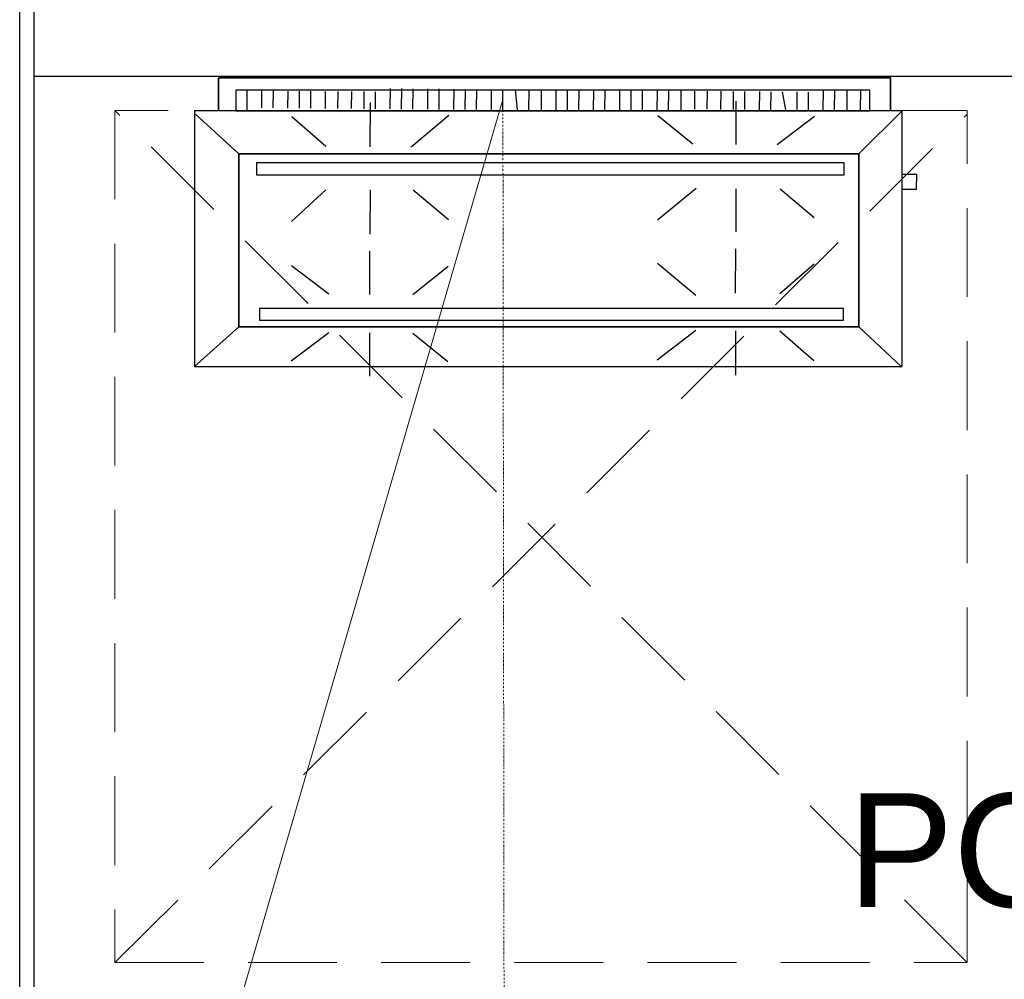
# Model space of a CAD drawing. Header units: millimetres. Extents: x 69858 to 162505, y 5570 to 25972.
# Tile 9 of 53: x 71794 to 72487, y 12192 to 12867. Entities that reach past the tile are written whole.
import ezdxf

# ---------------------------------------------------------------- set-up
doc = ezdxf.new("R2010")
doc.units = ezdxf.units.MM
doc.header["$LTSCALE"] = 2.5
doc.linetypes.add('( Hidden )', pattern=[0.375, 0.25, -0.125])
doc.linetypes.add('DASHDOT2', pattern=[0.5, 0.25, -0.125, 0, -0.125])
for name, color, linetype, lineweight in [('A-WALL', 7, 'Continuous', 30), ('EQPT', 3, 'Continuous', 9), ('FURNITURES', 30, 'Continuous', 15), ('K Equipment', 30, 'Continuous', 9), ('TEXT', 40, 'Continuous', 0), ('WALL', 132, 'Continuous', 25)]:
    doc.layers.add(name, color=color, linetype=linetype, lineweight=lineweight)
doc.layers.add('Arch', color=7, linetype='Continuous')
doc.styles.add('RG_3F_TITLE BLOCK_A1$0$A1 TBLOCK LBV$0$Style-arial', font='arial.ttf')

# ---------------------------------------------------------------- blocks, each defined once
blk = doc.blocks.new('*U95')
at = {"color": 8}
blk.add_lwpolyline([(0, -100), (6936.3, -100), (6936.3, -90), (0, -90)], close=True, dxfattribs=at)
blk = doc.blocks.new('G$CD5B1A49A')
at = {"color": 8}
for points in [[(489.97, 186.8), (489.97, 210), (16.96, 210), (16.96, 186.8)], [(16.96, 186.8), (16.96, 210), (489.97, 210), (489.97, 186.8)], [(137.77, 188.17), (137.9, 202.57), (137.9, 202.57)], [(145.77, 188.11), (145.9, 202.51), (145.9, 202.51)], [(153.77, 188.04), (153.9, 202.44), (153.9, 202.44)], [(164.17, 187.95), (164.3, 202.35), (164.3, 202.35)], [(172.17, 187.88), (172.3, 202.28), (172.3, 202.28)], [(182.57, 187.8), (182.69, 202.19), (182.69, 202.19)], [(190.57, 187.73), (190.69, 202.13), (190.69, 202.13)], [(198.57, 187.66), (198.69, 202.06), (198.69, 202.06)], [(208.97, 187.57), (209.09, 201.97), (209.09, 201.97)], [(216.97, 187.5), (217.09, 201.9), (217.09, 201.9)], [(227.37, 187.42), (225.89, 201.83), (225.89, 201.83)], [(235.37, 187.35), (235.49, 201.75), (235.49, 201.75)], [(244.17, 187.27), (244.29, 201.67), (244.29, 201.67)], [(254.57, 187.19), (254.69, 201.59), (254.69, 201.59)], [(262.57, 187.12), (262.69, 201.52), (262.69, 201.52)], [(270.57, 187.05), (270.69, 201.45), (270.69, 201.45)], [(280.97, 186.96), (281.09, 201.36), (281.09, 201.36)], [(288.97, 186.89), (289.09, 201.29), (289.09, 201.29)], [(299.37, 186.81), (299.49, 201.21), (299.49, 201.21)], [(307.37, 186.74), (307.49, 201.14), (307.49, 201.14)], [(315.37, 186.67), (315.49, 201.07), (315.49, 201.07)], [(442.58, 187.2), (442.7, 201.6), (442.7, 201.6)], [(450.58, 187.13), (450.7, 201.53), (450.7, 201.53)], [(459.38, 187.05), (459.5, 201.45), (459.5, 201.45)], [(468.98, 186.97), (469.1, 201.37), (469.1, 201.37)], [(36.96, 186.63), (37.08, 201.03), (37.08, 201.03)], [(47.38, 188.94), (47.48, 200.94), (47.48, 200.94)], [(55.38, 188.87), (55.48, 200.87), (55.48, 200.87)], [(65.78, 188.78), (65.88, 200.78), (65.88, 200.78)], [(73.78, 188.72), (73.88, 200.72), (73.88, 200.72)], [(81.78, 188.65), (81.88, 200.65), (81.88, 200.65)], [(92.18, 188.56), (92.28, 200.56), (92.28, 200.56)], [(100.98, 188.49), (101.08, 200.49), (101.08, 200.49)], [(110.58, 188.4), (110.68, 200.4), (110.68, 200.4)], [(119.37, 188.33), (119.48, 200.33), (119.48, 200.33)], [(127.37, 188.26), (127.48, 200.26), (127.48, 200.26)], [(325.77, 186.58), (325.89, 200.98), (325.89, 200.98)], [(333.77, 186.52), (333.89, 200.92), (333.89, 200.92)], [(342.57, 186.44), (342.69, 200.84), (342.69, 200.84)], [(352.18, 187.96), (352.29, 200.76), (352.29, 200.76)], [(360.98, 187.89), (361.09, 200.69), (361.09, 200.69)], [(370.58, 187.8), (370.69, 200.6), (370.69, 200.6)], [(379.38, 187.73), (379.49, 200.53), (379.49, 200.53)], [(387.38, 187.66), (387.49, 200.46), (387.49, 200.46)], [(397.78, 187.57), (397.89, 200.37), (397.89, 200.37)], [(405.78, 187.51), (405.89, 200.31), (405.89, 200.31)], [(416.18, 187.42), (413.89, 200.24), (413.89, 200.24)], [(424.18, 187.35), (424.29, 200.15), (424.29, 200.15)], [(432.18, 187.28), (432.29, 200.08), (432.29, 200.08)], [(123.7, 161.6), (123.8, 192.8), (123.8, 192.8)], [(381.31, 163.17), (381.4, 193.57), (381.4, 193.57)], [(31.29, 156.49), (0.57, 184.4), (0.57, 184.4)], [(92.5, 161.7), (68.57, 182.58), (68.57, 182.58)], [(152.5, 161.51), (178.97, 183.82), (178.97, 183.82)], [(350.91, 163.27), (326.17, 183.35), (326.17, 183.35)], [(410.11, 163.08), (436.57, 182.99), (436.57, 182.99)], [(467.69, 156.49), (498.18, 186.8), (498.18, 186.8)], [(498.01, 131.6), (508.41, 131.56), (508.44, 141.96), (498.04, 142)], [(353.21, 132.06), (325.93, 109.75), (325.93, 109.75)], [(381.21, 131.97), (381.11, 101.57), (381.11, 101.57)], [(412.41, 131.87), (436.34, 111.79), (436.34, 111.79)], [(92.4, 131.3), (68.33, 108.98), (68.33, 108.98)], [(123.6, 131.2), (123.5, 100), (123.5, 100)], [(154, 131.1), (178.73, 110.22), (178.73, 110.22)], [(123.36, 57.6), (123.46, 88), (123.46, 88)], [(380.97, 58.37), (381.07, 89.57), (381.07, 89.57)], [(94.56, 57.69), (68.23, 77.78), (68.23, 77.78)], [(153.76, 57.5), (178.63, 77.42), (178.63, 77.42)], [(352.96, 56.86), (325.84, 79.35), (325.84, 79.35)], [(412.17, 58.27), (436.24, 78.99), (436.24, 78.99)], [(31.29, 34.7), (0, 6.8), (0, 6.8)], [(467.69, 34.7), (497.61, 6.8), (497.61, 6.8)], [(94.48, 30.49), (68.01, 10.58), (68.01, 10.58)], [(123.28, 30.4), (123.18, 0), (123.18, 0)], [(153.68, 30.3), (178.41, 10.22), (178.41, 10.22)], [(352.88, 32.06), (325.62, 11.35), (325.62, 11.35)], [(380.88, 31.97), (380.78, 0.77), (380.78, 0.77)], [(412.08, 31.87), (436.02, 10.99), (436.02, 10.99)]]:
    blk.add_lwpolyline(points, dxfattribs=at)
for points in [[(475.5, 201.32), (28.96, 201.32), (28.96, 186.8), (475.5, 186.69)], [(498.18, 186.8), (0, 186.8), (0, 6.8), (498.18, 6.8)], [(467.69, 156.49), (467.69, 34.7), (31.29, 34.7), (31.29, 156.49)], [(31.29, 34.7), (467.69, 34.7), (467.69, 156.49), (31.29, 156.49)], [(457.27, 150.13), (43.66, 150.13), (43.63, 141.86), (457.27, 141.86)], [(43.63, 141.86), (457.27, 141.86), (457.27, 150.13), (43.63, 150.13)], [(456.94, 47.73), (45.71, 47.73), (45.71, 39.45), (456.94, 39.45)], [(45.71, 39.45), (456.94, 39.45), (456.94, 47.73), (45.71, 47.73)]]:
    blk.add_lwpolyline(points, close=True, dxfattribs=at)
blk = doc.blocks.new('ARCH')
at = {"layer": 'EQPT', "color": 8, "linetype": '( Hidden )', "lineweight": 15, "ltscale": 100}
for p, q in [((116377.91, 9336.41), (115777.91, 9936.41)), ((115777.91, 9336.41), (116377.91, 9933.97))]:
    blk.add_line(p, q, dxfattribs=at)
blk.add_lwpolyline([(115777.91, 9336.41), (116377.91, 9336.41), (116377.91, 9936.41), (115777.91, 9936.41)], close=True, dxfattribs=at)
at = {"layer": 'FURNITURES', "color": 8}
blk.add_line((116050.97, 9944.07, -0.09), (115720.83, 8810.58), dxfattribs=at)
at = {"layer": 'K Equipment', "color": 8, "linetype": 'DASHDOT2', "lineweight": 5, "ltscale": 2}
blk.add_lwpolyline([(116052.47, 8807.08), (116051.03, 9951.27)], dxfattribs=at)
at = {"layer": 'WALL', "color": 8}
blk.add_line((115720.83, 9960.58), (116470.83, 9960.58), dxfattribs=at)
at = {"layer": 'A-WALL', "color": 8}
blk.add_blockref('G$CD5B1A49A', (115833.94, 9749.37, -0.09), dxfattribs=at)
at = {"layer": 'WALL', "color": 8, "xscale": -1, "rotation": 89.99999999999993}
blk.add_blockref('*U95', (115620.83, 13310.58), dxfattribs=at)
at = {"layer": 'TEXT', "color": 0, "insert": (115954.68, 9455.61), "char_height": 80, "width": 1274.1935, "attachment_point": 1, "style": 'RG_3F_TITLE BLOCK_A1$0$A1 TBLOCK LBV$0$Style-arial'}
blk.add_mtext('\\pxqc;POT WASH', dxfattribs=at)

msp = doc.modelspace()

# ---------------------------------------------------------------- block references
at = {"layer": 'Arch'}
msp.add_blockref('ARCH', (-43916.74, 2867.04), dxfattribs=at)

doc.saveas('drawing.dxf')
